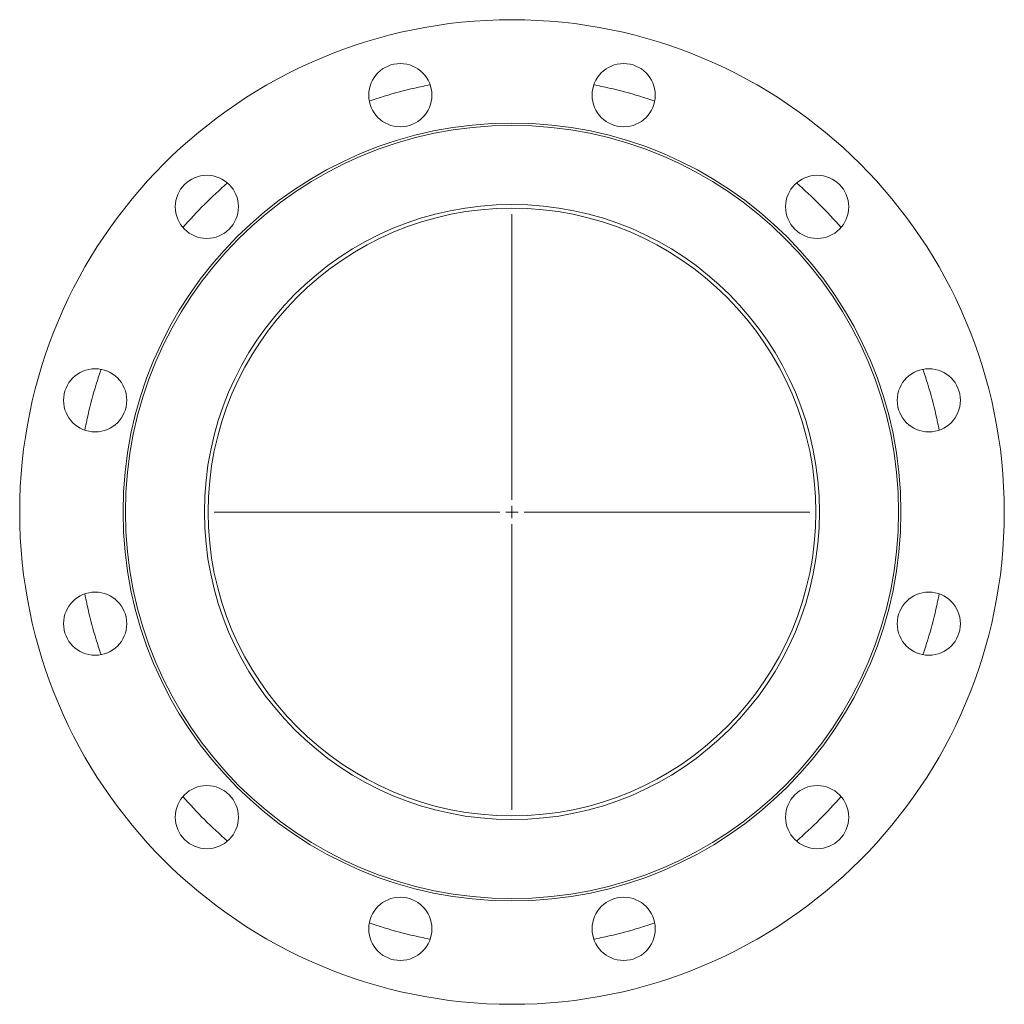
# Model space of a CAD drawing. Header units: millimetres. Extents: x 0 to 405, y -52 to 353.
import ezdxf

# ---------------------------------------------------------------- set-up
doc = ezdxf.new("R2010")
doc.units = ezdxf.units.MM

# ---------------------------------------------------------------- blocks, each defined once
blk = doc.blocks.new('SW_CENTERMARKSYMBOL_0')
at = {"color": 0, "linetype": 'Continuous', "lineweight": 0}
for p, q in [((0, 5), (0, 122.5)), ((-5, 0), (-122.5, 0)), ((0, 0), (-2.5, 0)), ((0, 0), (0, 2.5)), ((0, 0), (0, -2.5)), ((0, 0), (2.5, 0)), ((5, 0), (122.5, 0)), ((0, -5), (0, -122.5))]:
    blk.add_line(p, q, dxfattribs=at)

msp = doc.modelspace()

# ---------------------------------------------------------------- linework, layer by layer
at = {"color": 7, "linetype": 'Continuous', "lineweight": 15}
for centre, radius in [((202.59, 150.21), 202.5), ((156.65, 321.67), 13), ((248.53, 321.67), 13), ((202.59, 150.21), 160), ((202.59, 150.21), 159), ((77.08, 275.72), 13), ((328.1, 275.72), 13), ((202.59, 150.21), 126.5), ((202.59, 150.21), 125), ((31.14, 196.15), 13), ((374.04, 196.15), 13), ((31.14, 104.27), 13), ((374.04, 104.27), 13), ((77.08, 24.7), 13), ((328.1, 24.7), 13), ((156.65, -21.24), 13), ((248.53, -21.24), 13)]:
    msp.add_circle(centre, radius, dxfattribs=at)
for start, end in [(100.8442, 109.1558), (70.8442, 79.1558), (130.8442, 139.1558), (40.8442, 49.1558), (160.8442, 169.1558), (10.8442, 19.1558), (190.8442, 199.1558), (340.8442, 349.1558), (220.8442, 229.1558), (310.8442, 319.1558), (250.8442, 259.1558), (280.8442, 289.1558)]:
    msp.add_arc((202.59, 150.21), 178.91, start, end, dxfattribs=at)

# ---------------------------------------------------------------- block references
at = {"color": 7, "linetype": 'Continuous', "lineweight": 0}
msp.add_blockref('SW_CENTERMARKSYMBOL_0', (202.59, 150.21), dxfattribs=at)

doc.saveas('drawing.dxf')
